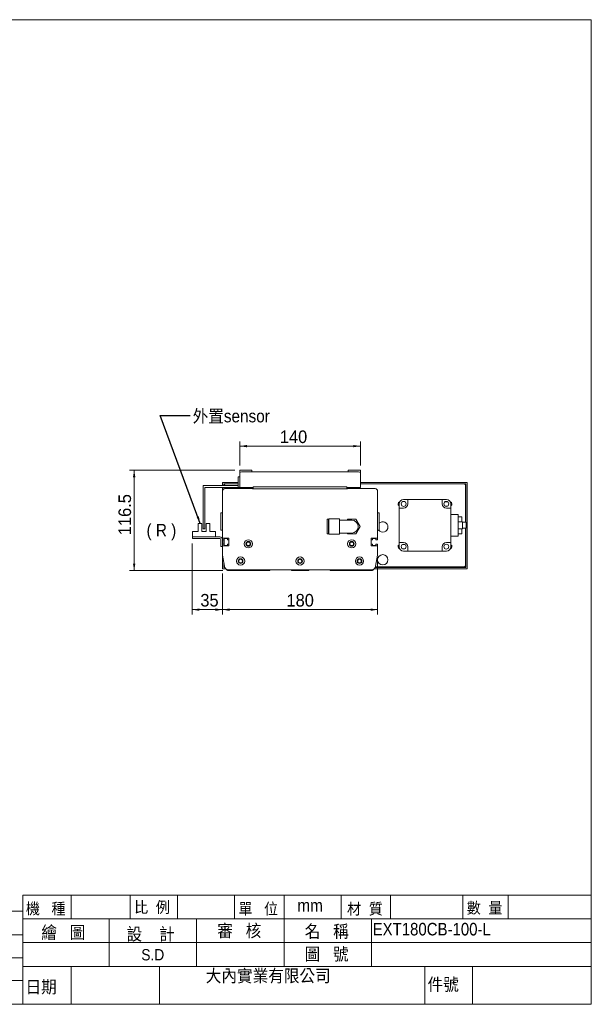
# Model space of a CAD drawing. Header units: millimetres. Extents: x 7 to 1627, y 5 to 1149.
# Tile 2 of 2: x 963 to 1627, y 8 to 1149. Entities that reach past the tile are written whole.
import ezdxf

# ---------------------------------------------------------------- set-up
doc = ezdxf.new("R2010")
doc.units = ezdxf.units.MM
doc.layers.add('BORDER', color=7, linetype='Continuous', lineweight=0)
doc.styles.add('SLDTEXTSTYLE0', font='新細明體')
doc.styles.add('SLDTEXTSTYLE1', font='GOTHIC.TTF', dxfattribs={"width": 0.913})
doc.styles.get("Standard").update_dxf_attribs({"font": 'GOTHIC.TTF'})
doc.dimstyles.new('SLDDIMSTYLE0', dxfattribs={"dimtxt": 15.537381, "dimasz": 8.25, "dimexe": 0, "dimexo": 0.0625, "dimgap": 3.884345, "dimtad": 1, "dimtoh": 1, "dimdec": 3, "dimzin": 12, "dimdsep": 46, "dimtxsty": 'SLDTEXTSTYLE0', "dimsah": 1, "dimcen": 0.09, "dimadec": 0, "dimazin": 0, "dimtfac": 1, "dimtdec": 3, "dimtofl": 0, "dimtmove": 0, "dimatfit": 3, "dimfxl": 0, "dimtolj": 1, "dimtzin": 12, "dimarcsym": 0})
doc.dimstyles.new('SLDDIMSTYLE2', dxfattribs={"dimtxt": 8.25, "dimasz": 8.25, "dimexe": 0, "dimexo": 0.0625, "dimgap": 2.0625, "dimtad": 0, "dimtih": 1, "dimtoh": 1, "dimdec": 0, "dimzin": 0, "dimdsep": 46, "dimtxsty": 'Standard', "dimsah": 1, "dimcen": 0.09, "dimadec": 0, "dimazin": 0, "dimtfac": 1, "dimtdec": 0, "dimtofl": 0, "dimtmove": 0, "dimatfit": 3, "dimfxl": 0, "dimtolj": 1, "dimtzin": 0, "dimarcsym": 0})

# ---------------------------------------------------------------- blocks, each defined once
blk = doc.blocks.new('*D30')
at = {"layer": 'BORDER'}
for p, q in [((1218.6, 632.4), (1218.6, 660.2)), ((1218.6, 654.7), (1358.6, 654.7)), ((1358.6, 632.4), (1358.6, 660.2))]:
    blk.add_line(p, q, dxfattribs=at)
for points in [[(1218.6, 654.7), (1226.9, 653.3), (1226.9, 656)], [(1358.6, 654.7), (1350.4, 656), (1350.4, 653.3)]]:
    blk.add_solid(points, dxfattribs=at)
at = {"layer": 'BORDER', "insert": (1265.2, 672.8), "char_height": 14.55, "attachment_point": 1, "style": 'SLDTEXTSTYLE0'}
blk.add_mtext('140', dxfattribs=at)
blk = doc.blocks.new('*D31')
at = {"layer": 'BORDER'}
for p, q in [((1213.1, 626.9), (1090.6, 626.9)), ((1096.1, 510.4), (1096.1, 626.9)), ((1199, 510.4), (1090.6, 510.4))]:
    blk.add_line(p, q, dxfattribs=at)
for points in [[(1096.1, 626.9), (1094.7, 618.6), (1097.5, 618.6)], [(1096.1, 510.4), (1097.5, 518.6), (1094.7, 518.6)]]:
    blk.add_solid(points, dxfattribs=at)
at = {"layer": 'BORDER', "insert": (1077.9, 551.4), "char_height": 14.55, "attachment_point": 1, "rotation": 90, "style": 'SLDTEXTSTYLE0'}
blk.add_mtext('116.5', dxfattribs=at)
blk = doc.blocks.new('*D32')
at = {"layer": 'BORDER'}
for p, q in [((1378.6, 522.9), (1378.6, 459.6)), ((1198.6, 507), (1198.6, 459.6)), ((1378.6, 465.1), (1198.6, 465.1))]:
    blk.add_line(p, q, dxfattribs=at)
for points in [[(1198.6, 465.1), (1206.9, 463.7), (1206.9, 466.5)], [(1378.6, 465.1), (1370.4, 466.5), (1370.4, 463.7)]]:
    blk.add_solid(points, dxfattribs=at)
at = {"layer": 'BORDER', "insert": (1272.9, 483.3), "char_height": 14.55, "attachment_point": 1, "style": 'SLDTEXTSTYLE0'}
blk.add_mtext('180', dxfattribs=at)
blk = doc.blocks.new('*D33')
at = {"layer": 'BORDER'}
for p, q in [((1163.6, 541.9), (1163.6, 459.6)), ((1198.6, 507), (1198.6, 459.6)), ((1163.6, 465.1), (1198.6, 465.1))]:
    blk.add_line(p, q, dxfattribs=at)
for points in [[(1163.6, 465.1), (1171.9, 463.7), (1171.9, 466.5)], [(1198.6, 465.1), (1190.4, 466.5), (1190.4, 463.7)]]:
    blk.add_solid(points, dxfattribs=at)
at = {"layer": 'BORDER', "insert": (1172.9, 483.3), "char_height": 14.55, "attachment_point": 1, "style": 'SLDTEXTSTYLE0'}
blk.add_mtext('35', dxfattribs=at)

msp = doc.modelspace()

# ---------------------------------------------------------------- linework, layer by layer
at = {"color": 7, "linetype": 'Continuous', "lineweight": 15}
for p, q in [((1216.6138, 618.8986), (1218.6138, 618.8986)), ((1216.6138, 617.3986), (1216.6138, 618.8986)), ((1216.6138, 608.3986), (1216.6138, 617.3986)), ((1232.6138, 626.8986), (1218.6138, 626.8986)), ((1218.6138, 626.8986), (1218.6138, 622.8986)), ((1218.6138, 606.8986), (1218.6138, 622.8986)), ((1220.6138, 624.8986), (1356.6138, 624.8986)), ((1232.6138, 626.8986), (1232.6138, 624.8986)), ((1232.7138, 624.8986), (1232.6138, 624.8986)), ((1344.6138, 624.8986), (1344.5138, 624.8986)), ((1344.6138, 624.8986), (1344.6138, 626.8986)), ((1358.6138, 626.8986), (1344.6138, 626.8986)), ((1358.6138, 622.8986), (1358.6138, 626.8986)), ((1358.6138, 622.8986), (1358.6138, 606.8986)), ((1176.1138, 608.8986), (1216.6138, 608.8986)), ((1176.1138, 560.3986), (1176.1138, 608.8986)), ((1178.1138, 560.3986), (1178.1138, 606.8986)), ((1178.1138, 606.8986), (1216.6138, 606.8986)), ((1216.6138, 612.4986), (1198.6138, 612.4986)), ((1198.6138, 612.4986), (1198.6138, 608.8986)), ((1198.6138, 606.8986), (1198.6138, 602.3986)), ((1200.2138, 610.8986), (1200.2138, 608.8986)), ((1216.6138, 610.8986), (1200.2138, 610.8986)), ((1200.2138, 606.8986), (1200.2138, 605.0519)), ((1201.6138, 610.8986), (1200.6138, 609.8986)), ((1200.6138, 609.8986), (1200.6138, 608.8986)), ((1200.6138, 606.8986), (1200.6138, 605.227)), ((1216.6138, 610.8986), (1201.6138, 610.8986)), ((1233.6138, 605.3986), (1201.6138, 605.3986)), ((1216.6138, 606.8986), (1216.6138, 608.3986)), ((1218.6138, 606.8986), (1216.6138, 606.8986)), ((1220.6138, 606.8986), (1218.6138, 606.8986)), ((1220.6138, 606.8986), (1234.3638, 606.8986)), ((1232.6138, 606.8986), (1232.6138, 606.3814)), ((1232.6138, 606.3814), (1234.0138, 606.3814)), ((1233.6138, 605.3986), (1234.1138, 605.3986)), ((1233.6138, 605.1986), (1233.6138, 605.3986)), ((1233.6138, 605.1986), (1343.6138, 605.1986)), ((1234.0138, 606.8986), (1234.0138, 606.3814)), ((1234.0138, 606.8814), (1234.3638, 606.8814)), ((1234.1138, 605.1986), (1234.1138, 605.3986)), ((1234.3638, 605.3486), (1234.3638, 607.3486)), ((1234.3638, 607.3486), (1235.8638, 607.3486)), ((1235.8638, 605.3486), (1234.3638, 605.3486)), ((1234.6138, 605.3486), (1234.6138, 605.1986)), ((1341.3638, 607.3486), (1235.8638, 607.3486)), ((1235.8638, 605.3486), (1341.3638, 605.3486)), ((1339.6138, 607.3986), (1237.6138, 607.3986)), ((1237.6138, 607.3986), (1237.6138, 607.3486)), ((1246.1138, 605.1986), (1246.1138, 605.3486)), ((1251.1138, 605.1986), (1251.1138, 605.3486)), ((1256.6138, 607.3986), (1256.6138, 607.3486)), ((1275.4138, 607.3986), (1275.4138, 607.3486)), ((1301.8138, 607.3986), (1301.8138, 607.3486)), ((1320.6138, 607.3986), (1320.6138, 607.3486)), ((1326.1138, 605.1986), (1326.1138, 605.3486)), ((1331.1138, 605.1986), (1331.1138, 605.3486)), ((1339.6138, 607.3486), (1339.6138, 607.3986)), ((1341.3638, 607.3486), (1342.8638, 607.3486)), ((1342.8638, 605.3486), (1341.3638, 605.3486)), ((1342.6138, 605.3486), (1342.6138, 605.1986)), ((1342.8638, 607.3486), (1342.8638, 605.3486)), ((1342.8638, 606.8986), (1356.6138, 606.8986)), ((1342.8638, 606.8814), (1343.2138, 606.8814)), ((1343.1138, 605.1986), (1343.1138, 605.3986)), ((1343.6138, 605.3986), (1343.1138, 605.3986)), ((1343.2138, 606.8986), (1343.2138, 606.3814)), ((1343.2138, 606.3814), (1344.6138, 606.3814)), ((1343.6138, 605.1986), (1343.6138, 605.3986)), ((1375.6138, 605.3986), (1343.6138, 605.3986)), ((1344.6138, 606.8986), (1344.6138, 606.3814)), ((1358.6138, 606.8986), (1356.6138, 606.8986)), ((1482.6138, 612.4986), (1358.6138, 612.4986)), ((1481.0138, 610.8986), (1358.6138, 610.8986)), ((1479.6138, 610.8986), (1358.6138, 610.8986)), ((1480.6138, 609.8986), (1479.6138, 610.8986)), ((1480.6138, 566.3986), (1480.6138, 609.8986)), ((1481.0138, 566.3986), (1481.0138, 610.8986)), ((1482.6138, 512.4986), (1482.6138, 612.4986)), ((1198.6138, 602.3986), (1198.6138, 547.8986)), ((1378.6138, 602.3986), (1378.6138, 547.8986)), ((1403.6138, 587.8986), (1403.6138, 582.8986)), ((1403.6138, 582.8986), (1403.6138, 542.8986)), ((1403.6138, 582.8986), (1408.6138, 582.8986)), ((1408.6138, 592.8986), (1413.6138, 592.8986)), ((1413.6138, 587.8986), (1413.6138, 592.8986)), ((1413.6138, 592.8986), (1453.6138, 592.8986)), ((1453.6138, 587.8986), (1453.6138, 592.8986)), ((1458.6138, 592.8986), (1453.6138, 592.8986)), ((1459.8323, 590.1473), (1456.8929, 590.1473)), ((1456.8929, 585.1473), (1459.8323, 585.1473)), ((1463.6138, 582.8986), (1458.6138, 582.8986)), ((1463.6138, 587.8986), (1463.6138, 582.8986)), ((1463.6138, 542.8986), (1463.6138, 582.8986)), ((1198.6138, 577.3986), (1196.6138, 577.3986)), ((1196.6138, 577.3986), (1196.6138, 575.3986)), ((1196.6138, 575.3986), (1196.6138, 559.3986)), ((1378.6138, 577.3986), (1380.6138, 577.3986)), ((1380.6138, 575.3986), (1380.6138, 577.3986)), ((1380.6138, 559.3986), (1380.6138, 575.3986)), ((1472.0138, 575.4986), (1463.6138, 575.4986)), ((1472.0138, 575.4986), (1472.0138, 550.2986)), ((1476.4138, 572.8986), (1472.0138, 572.8986)), ((1476.4138, 572.8986), (1476.4138, 566.8986)), ((1170.3638, 564.8986), (1170.3638, 555.5986)), ((1170.3638, 564.8986), (1174.6138, 564.8986)), ((1174.6138, 564.8986), (1174.6138, 555.5986)), ((1176.1138, 558.8986), (1176.1138, 560.3986)), ((1178.1138, 560.3986), (1178.1138, 558.8986)), ((1179.6138, 564.8986), (1179.6138, 555.5986)), ((1179.6138, 564.8986), (1183.8638, 564.8986)), ((1183.8638, 555.5986), (1183.8638, 564.8986)), ((1196.6138, 559.3986), (1196.6138, 557.3986)), ((1321.5138, 569.8986), (1320.0138, 569.8986)), ((1320.0138, 552.8986), (1320.0138, 569.8986)), ((1321.5138, 552.8986), (1321.5138, 569.8986)), ((1322.2138, 568.8986), (1321.5138, 568.8986)), ((1334.2138, 570.2986), (1322.2138, 570.2986)), ((1322.2138, 561.3986), (1322.2138, 570.2986)), ((1322.2138, 552.4986), (1322.2138, 561.3986)), ((1334.2138, 561.3986), (1334.2138, 570.2986)), ((1338.6138, 568.8986), (1334.2138, 568.8986)), ((1334.2138, 552.4986), (1334.2138, 561.3986)), ((1348.6138, 568.8986), (1338.6138, 568.8986)), ((1343.7064, 569.8986), (1343.129, 568.8986)), ((1353.5213, 569.8986), (1343.7064, 569.8986)), ((1358.4288, 561.3986), (1353.5213, 569.8986)), ((1353.5213, 552.8986), (1358.4288, 561.3986)), ((1380.6138, 557.3986), (1380.6138, 559.3986)), ((1477.0138, 566.8986), (1472.0138, 566.8986)), ((1477.0138, 566.8986), (1477.0138, 558.8986)), ((1481.4138, 566.3986), (1477.0138, 566.3986)), ((1477.0138, 559.3986), (1481.4138, 559.3986)), ((1480.6138, 515.8986), (1480.6138, 559.3986)), ((1481.0138, 514.0986), (1481.0138, 559.3986)), ((1481.4138, 566.3986), (1481.4138, 559.3986)), ((1163.6138, 547.3986), (1163.6138, 549.3986)), ((1163.6138, 549.3986), (1164.6138, 549.3986)), ((1163.8638, 549.3986), (1163.8638, 555.5986)), ((1170.3638, 555.5986), (1163.8638, 555.5986)), ((1195.6138, 549.3986), (1164.6138, 549.3986)), ((1179.6138, 555.5986), (1174.6138, 555.5986)), ((1178.1138, 558.8986), (1176.1138, 558.8986)), ((1190.3638, 555.5986), (1183.8638, 555.5986)), ((1190.3638, 555.5986), (1190.3638, 549.3986)), ((1198.6138, 557.3986), (1196.6138, 557.3986)), ((1320.0138, 552.8986), (1321.5138, 552.8986)), ((1321.5138, 553.8986), (1322.2138, 553.8986)), ((1322.2138, 552.4986), (1334.2138, 552.4986)), ((1334.2138, 553.8986), (1338.6138, 553.8986)), ((1338.6138, 553.8986), (1348.6138, 553.8986)), ((1343.129, 553.8986), (1343.7064, 552.8986)), ((1343.7064, 552.8986), (1353.5213, 552.8986)), ((1378.6138, 557.3986), (1380.6138, 557.3986)), ((1472.0138, 550.2986), (1463.6138, 550.2986)), ((1472.0138, 558.8986), (1477.0138, 558.8986)), ((1476.4138, 552.8986), (1472.0138, 552.8986)), ((1476.4138, 558.8986), (1476.4138, 552.8986)), ((1164.6138, 547.3986), (1163.6138, 547.3986)), ((1164.6138, 547.3986), (1195.6138, 547.3986)), ((1196.6138, 546.3986), (1196.6138, 539.3986)), ((1196.6138, 538.3986), (1196.6138, 539.3986)), ((1198.6138, 538.3986), (1196.6138, 538.3986)), ((1205.9138, 547.8986), (1198.6138, 547.8986)), ((1198.6138, 547.8986), (1198.6138, 545.8986)), ((1198.6138, 540.8986), (1198.6138, 545.8986)), ((1198.6138, 545.8986), (1200.6138, 545.8986)), ((1198.6138, 540.8986), (1198.6138, 538.8986)), ((1200.6138, 540.8986), (1198.6138, 540.8986)), ((1198.6138, 538.8986), (1198.6138, 528.3986)), ((1205.9138, 538.8986), (1198.6138, 538.8986)), ((1200.2138, 545.8986), (1200.2138, 540.8986)), ((1200.6138, 547.4486), (1204.4138, 547.4486)), ((1200.6138, 545.8986), (1200.6138, 547.4486)), ((1200.6138, 545.8986), (1200.6138, 540.8986)), ((1200.6138, 539.3486), (1200.6138, 540.8986)), ((1204.4138, 539.3486), (1200.6138, 539.3486)), ((1204.4138, 547.4486), (1204.4138, 545.8986)), ((1204.4138, 545.8986), (1205.9138, 545.8986)), ((1204.4138, 540.8986), (1204.4138, 539.3486)), ((1205.9138, 540.8986), (1204.4138, 540.8986)), ((1205.9138, 547.8986), (1205.9138, 538.8986)), ((1371.3138, 547.8986), (1378.6138, 547.8986)), ((1371.3138, 547.8986), (1371.3138, 538.8986)), ((1371.3138, 545.8986), (1372.8138, 545.8986)), ((1372.8138, 540.8986), (1371.3138, 540.8986)), ((1371.3138, 538.8986), (1378.6138, 538.8986)), ((1372.8138, 547.4486), (1376.6138, 547.4486)), ((1372.8138, 545.8986), (1372.8138, 547.4486)), ((1372.8138, 539.3486), (1372.8138, 540.8986)), ((1376.6138, 539.3486), (1372.8138, 539.3486)), ((1376.6138, 547.4486), (1376.6138, 545.8986)), ((1376.6138, 545.8986), (1378.6138, 545.8986)), ((1378.6138, 540.8986), (1376.6138, 540.8986)), ((1376.6138, 540.8986), (1376.6138, 539.3486)), ((1378.6138, 545.8986), (1378.6138, 547.8986)), ((1378.6138, 538.8986), (1378.6138, 540.8986)), ((1378.6138, 538.8986), (1378.6138, 528.3986)), ((1403.6138, 542.8986), (1408.6138, 542.8986)), ((1403.6138, 537.8986), (1403.6138, 542.8986)), ((1410.3348, 540.6499), (1407.3954, 540.6499)), ((1413.6138, 537.8986), (1413.6138, 532.8986)), ((1453.6138, 537.8986), (1453.6138, 532.8986)), ((1463.6138, 542.8986), (1458.6138, 542.8986)), ((1463.6138, 537.8986), (1463.6138, 542.8986)), ((1198.6138, 528.3986), (1198.6138, 512.4986)), ((1200.8829, 515.5304), (1198.6138, 528.3986)), ((1378.6138, 528.3986), (1376.3448, 515.5304)), ((1407.3954, 535.6499), (1410.3348, 535.6499)), ((1408.6138, 532.8986), (1413.6138, 532.8986)), ((1453.6138, 532.8986), (1413.6138, 532.8986)), ((1458.6138, 532.8986), (1453.6138, 532.8986)), ((1200.2138, 519.3246), (1200.2138, 514.0986)), ((1200.2138, 514.0986), (1201.3673, 514.0986)), ((1200.6138, 517.056), (1200.6138, 515.8986)), ((1200.6138, 515.8986), (1200.8616, 515.6508)), ((1375.8604, 514.0986), (1481.0138, 514.0986)), ((1376.1905, 514.8986), (1479.6138, 514.8986)), ((1479.6138, 514.8986), (1480.6138, 515.8986)), ((1198.6138, 512.4986), (1202.4573, 512.4986)), ((1253.6138, 510.3986), (1204.5314, 510.3986)), ((1371.4208, 511.3986), (1205.8069, 511.3986)), ((1298.6138, 510.3986), (1278.6138, 510.3986)), ((1372.6963, 510.3986), (1323.6138, 510.3986)), ((1374.7703, 512.4986), (1482.6138, 512.4986))]:
    msp.add_line(p, q, dxfattribs=at)
for centre, radius in [((1408.8651, 587.6473), 2.9), ((1458.3626, 587.6473), 2.9), ((1228.6138, 541.3986), 4.75), ((1228.6138, 541.3986), 2.75), ((1228.6138, 541.3986), 2.1), ((1348.6138, 541.3986), 4.75), ((1348.6138, 541.3986), 2.75), ((1348.6138, 541.3986), 2.1), ((1408.8651, 538.1499), 2.9), ((1458.3626, 538.1499), 2.9), ((1219.6138, 521.3986), 4.75), ((1288.6138, 521.3986), 4.75), ((1357.6138, 521.3986), 4.75), ((1384.6138, 522.8986), 6), ((1219.6138, 521.3986), 2.75), ((1219.6138, 521.3986), 2.1), ((1288.6138, 521.3986), 2.75), ((1288.6138, 521.3986), 2.1), ((1357.6138, 521.3986), 2.75), ((1357.6138, 521.3986), 2.1)]:
    msp.add_circle(centre, radius, dxfattribs=at)
for centre, radius, start, end in [((1220.6138, 622.8986), 2, 90, 180), ((1356.6138, 622.8986), 2, 0, 90), ((1201.6138, 602.3986), 3, 90, 180), ((1375.6138, 602.3986), 3, 0, 90), ((1404.8651, 587.6473), 2.5, 108.114978, 239.9665796), ((1408.6138, 587.8986), 5, 90, 180), ((1408.6138, 587.8986), 5, 270, 0), ((1458.6138, 587.8986), 5, 180, 270), ((1458.6138, 587.8986), 5, 0, 90), ((1462.3626, 587.6473), 2.5, 300.0334204, 71.885022), ((1348.6138, 561.3986), 7.5, 270, 90), ((1384.6138, 560.8986), 6, 215.6853347, 0), ((1384.6138, 560.8986), 6, 0, 131.8103149), ((1195.6138, 546.3986), 3, 0, 90), ((1195.6138, 546.3986), 1, 0, 90), ((1404.8651, 538.1499), 2.5, 120.0334204, 251.885022), ((1408.6138, 537.8986), 5, 180, 270), ((1408.6138, 537.8986), 5, 0, 90), ((1458.6138, 537.8986), 5, 90, 180), ((1458.6138, 537.8986), 5, 270, 0), ((1462.3626, 538.1499), 2.5, 288.114978, 59.9665796), ((1205.8069, 516.3986), 5, 190, 270), ((1371.4208, 516.3986), 5, 270, 350), ((1210.5314, 518.3986), 10, 212.0275525, 233.1301024), ((1255.6138, 510.3986), 2, 150, 180), ((1276.6138, 510.3986), 2, 0, 30), ((1300.6138, 510.3986), 2, 150, 180), ((1321.6138, 510.3986), 2, 0, 30), ((1366.6963, 518.3986), 10, 306.8698976, 327.9724475)]:
    msp.add_arc(centre, radius, start, end, dxfattribs=at)
at = {"layer": 'BORDER', "color": 7}
for p, q in [((1626.6821, 1149.054), (6.6535, 1149.054)), ((1626.6821, 7.5711), (1626.6821, 1149.054)), ((966.8622, 134.0711), (1626.6821, 134.0711)), ((966.8622, 134.0711), (966.8622, 7.5711)), ((1023.087, 134.0711), (1023.087, 106.5711)), ((1091.5796, 134.0711), (1091.5796, 106.5711)), ((1146.5796, 134.0711), (1146.5796, 106.5711)), ((1212.7363, 134.0711), (1212.7363, 106.5711)), ((1270.0722, 134.0711), (1270.0722, 51.5711)), ((1336.2289, 134.0711), (1336.2289, 106.5711)), ((1393.5648, 134.0711), (1393.5648, 106.5711)), ((1477.3633, 134.0711), (1477.3633, 106.5711)), ((1530.2887, 134.0711), (1530.2887, 106.5711)), ((372.8622, 115.4965), (966.8622, 115.4965)), ((966.8622, 106.5711), (1626.6821, 106.5711)), ((1067.1915, 106.5711), (1067.1915, 51.5711)), ((1168.6318, 106.5711), (1168.6318, 51.5711)), ((1371.5125, 106.5711), (1371.5125, 51.5711)), ((372.8622, 87.9965), (966.8622, 87.9965)), ((966.8622, 79.0711), (1626.6821, 79.0711)), ((372.8622, 61.5338), (966.8622, 61.5338)), ((966.8622, 51.5711), (1626.6821, 51.5711)), ((1023.087, 51.5711), (1023.087, 7.5711)), ((1125.6299, 51.5711), (1125.6299, 7.5711)), ((1433.2588, 51.5711), (1433.2588, 7.5711)), ((1488.6123, 51.5711), (1488.6123, 7.5711)), ((372.8622, 35.0711), (966.8622, 35.0711)), ((6.6535, 7.5711), (1626.6821, 7.5711))]:
    msp.add_line(p, q, dxfattribs=at)

# ---------------------------------------------------------------- texts
at = {"layer": 'BORDER', "attachment_point": 1, "style": 'SLDTEXTSTYLE1'}
for s, insert, char_height in [('外置sensor', (1163.9475, 696.7873, 121.675), 14.55208), ('( R )', (1110.4288, 564.5246), 14.55208), ('機   種', (970.4606, 125.0612), 13.09688), ('比  例', (1096.0427, 126.7326), 13.09688), ('單   位', (1217.1759, 124.8365), 13.09688), ('mm', (1285.5106, 129.4878), 14.55208), ('材  質', (1343.1623, 124.8365), 13.09688), ('數  量', (1482.0126, 125.9211), 13.09688), ('繪   圖', (988.2889, 98.1274), 14.55208), ('設    計', (1087.1828, 96.2581), 14.55208), ('審   核', (1192.5302, 100.1638), 14.55208), ('名   稱', (1294.0478, 99.504), 14.55208), ('{\\fPMingLiU|b0|i0|c136|p18;EXT180CB-100-L}', (1372.8473, 101.9591), 14.552083), ('S.D', (1104.3763, 71.5908), 13.09688), ('圖   號', (1293.8962, 73.0212), 14.55208), ('{\\fPMingLiU|b0|i0|c136|p18;大內實業有限公司}', (1179.1685, 47.8996), 14.552083), ('日期', (969.9907, 35.021), 14.55208), ('件號', (1436.6437, 37.8868), 14.55208)]:
    msp.add_mtext(s, dxfattribs=dict(at, insert=insert, char_height=char_height))

# ---------------------------------------------------------------- dimensions: what is measured, and where the dimension line sits
at = {"layer": 'BORDER'}
for base, p1, p2, picture, middle in [((1358.6138, 654.6518), (1218.6138, 626.8986), (1358.6138, 626.8986), '*D30', (1278.8155, 654.6518)), ((1198.6138, 465.1241), (1163.6138, 547.3986), (1198.6138, 512.4986), '*D33', (1182.0333, 465.1241)), ((1198.6138, 465.1241), (1378.6138, 528.3986), (1198.6138, 512.4986), '*D32', (1286.5175, 465.1241))]:
    dim = msp.add_linear_dim(base=base, p1=p1, p2=p2, dimstyle='SLDDIMSTYLE0', dxfattribs=at)
    dim.commit()
    dim.dimension.update_dxf_attribs({"geometry": picture, "text_midpoint": middle, "dimtype": 160})
dim = msp.add_linear_dim(base=(1096.0792, 626.8986), p1=(1204.5314, 510.3986), p2=(1218.6138, 626.8986), angle=90, dimstyle='SLDDIMSTYLE0', dxfattribs=at)
dim.commit()
dim.dimension.update_dxf_attribs({"geometry": '*D31', "text_midpoint": (1096.0792, 571.9367), "dimtype": 160})

# ---------------------------------------------------------------- leaders
msp.add_leader([(1172.7699, 564.8986), (1126.2557, 690.0401), (1161.1807, 690.0401)], dimstyle='SLDDIMSTYLE2', dxfattribs=at)

doc.saveas('drawing.dxf')
